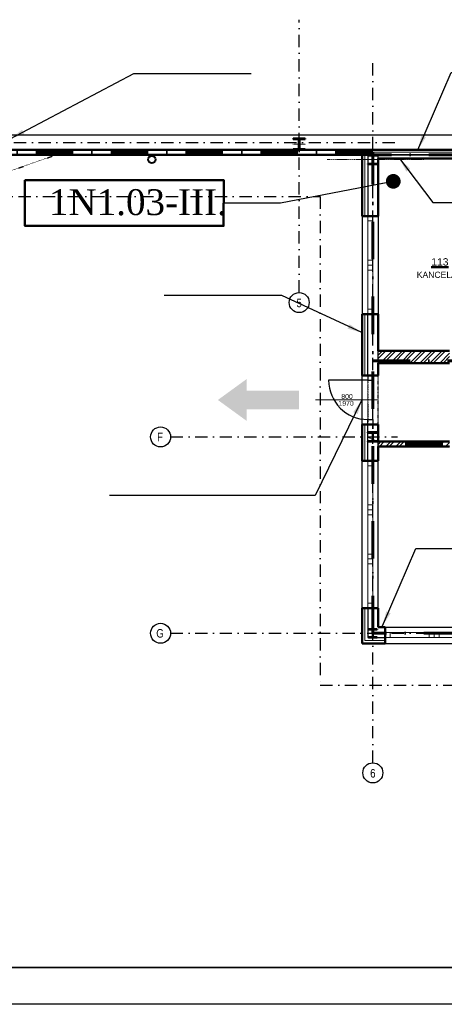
# Model space of a CAD drawing. Header units: millimetres. Extents: x 2886542 to 7567581, y -792623 to 134766.
# Tile 198 of 256: x 4623671 to 4632316, y -292085 to -272027. Entities that reach past the tile are written whole.
import ezdxf
from ezdxf.enums import TextEntityAlignment as Align

# ---------------------------------------------------------------- set-up
doc = ezdxf.new("R2010")
doc.units = ezdxf.units.MM
for name, pattern in [('ACAD_ISO04W100', [30, 24, -3, 0, -3]), ('DASHDOT', [1, 0.5, -0.25, 0, -0.25]), ('DASHDOTX2', [50.8, 25.4, -12.7, 0, -12.7]), ('DIVIDE', [1.25, 0.5, -0.25, 0, -0.25, 0, -0.25]), ('DOT', [0.25, 0, -0.25])]:
    doc.linetypes.add(name, pattern=pattern)
for name, color, linetype, lineweight in [('CKDVERE_', 7, 'Continuous', 25), ('CKDVERE_NADROVINOU', 1, 'DASHDOT', 18), ('CKDVERE_OSY', 1, 'Continuous', 18), ('CKDVERE_POPIS', 3, 'Continuous', 25), ('CKDVERE_ZARUBNE_RAM', 5, 'Continuous', 25), ('CKIZOLACE', 1, 'Continuous', 18), ('CKOKNA', 1, 'Continuous', 18), ('CKPOPISM', 250, 'Continuous', 50), ('CKPOPISM_POPIS', 3, 'Continuous', 25), ('CKPROSTUPY_NADROVINOU', 7, 'DASHDOT', 25), ('CKRASTR', 7, 'DASHDOT', 18), ('CKRASTR_POPIS', 3, 'Continuous', 25), ('CKSTENY_NADROVINOU', 7, 'DIVIDE', 25), ('CKSTENY_PODROVINOU', 7, 'Continuous', 25), ('CKSTENY_REZ', 6, 'Continuous', 50), ('CSPROFILY_OSY', 1, 'DASHDOT', 18), ('CSPROFILY_REZY', 4, 'Continuous', 50), ('pohledy', 7, 'Continuous', 25), ('Text obecně', 7, 'Continuous', 25), ('ZTI-DEŠŤOVÁ-KANALIZACE', 210, 'Continuous', 40)]:
    doc.layers.add(name, color=color, linetype=linetype, lineweight=lineweight)
doc.layers.add('CKDVERE_DORAZ', color=7, linetype='DOT', lineweight=25, plot=False)
doc.layers.add('požárničina', color=10, linetype='Continuous')
doc.layers.add('srafy', color=251, linetype='Continuous')
doc.styles.add('ARIAL', font='arial.ttf')
doc.styles.add('ROMANT', font='romant')
doc.styles.get("Standard").update_dxf_attribs({"font": 'arial.ttf'})
doc.linetypes.add('IZOLACE_POLYSTYREN_EXPANDOVANY', pattern='A,1,[224,CADKON.SHX,S=0.01,R=0,X=-0.5,Y=-1.74],-2', length=3)
doc.linetypes.add('IZOLACE_POLYSTYREN_PENOVY', pattern='A,0.001,[228,CADKON.SHX,S=0.1,R=0,X=0,Y=0],-2', length=2.001)
doc.dimstyles.new('úhlová', dxfattribs={"dimscale": 0.2, "dimtxt": 2.5, "dimasz": 1.5, "dimexe": 0, "dimexo": 3, "dimgap": 1, "dimtad": 1, "dimdec": 0, "dimzin": 0, "dimdsep": 46, "dimtxsty": 'ROMANT', "dimcen": 5, "dimclrd": 256, "dimclre": 256, "dimclrt": 7, "dimadec": 1, "dimazin": 0, "dimtfac": 1, "dimtdec": 0, "dimtix": 1, "dimtmove": 2, "dimatfit": 3, "dimfxl": 0, "dimtvp": 2, "dimtolj": 1, "dimtzin": 0, "dimarcsym": 0})
pattern_1 = [(45, (4543916.26, -343485.66), (-101.02788, 101.02788), []), (45, (4543983.61, -343485.66), (-101.02788, 101.02788), [])]

# ---------------------------------------------------------------- blocks, each defined once
blk = doc.blocks.new('CK_S_EXT_HEAHEA180')
for p, q in [((-90, 85.5), (90, 85.5)), ((-90, 85.5), (-90, 76)), ((-90, 76), (-18, 76)), ((-3, -61), (-3, 61)), ((3, -61), (3, 61)), ((90, 76), (18, 76)), ((90, 85.5), (90, 76)), ((-90, -85.5), (-90, -76)), ((-90, -76), (-18, -76)), ((-90, -85.5), (90, -85.5)), ((90, -76), (18, -76)), ((90, -85.5), (90, -76))]:
    blk.add_line(p, q)
for centre, start, end in [((-18, 61), 0, 90), ((18, 61), 90, 180), ((-18, -61), 270, 0), ((18, -61), 180, 270)]:
    blk.add_arc(centre, 15, start, end)
blk = doc.blocks.new('CK_S_EXT_HEAHEA200')
for p, q in [((-100, 95), (100, 95)), ((-100, 95), (-100, 85)), ((-100, 85), (-21.25, 85)), ((-3.25, -67), (-3.25, 67)), ((3.25, -67), (3.25, 67)), ((100, 85), (21.25, 85)), ((100, 95), (100, 85)), ((-100, -95), (-100, -85)), ((-100, -85), (-21.25, -85)), ((-100, -95), (100, -95)), ((100, -85), (21.25, -85)), ((100, -95), (100, -85))]:
    blk.add_line(p, q)
for centre, start, end in [((-21.25, 67), 0, 90), ((21.25, 67), 90, 180), ((-21.25, -67), 270, 0), ((21.25, -67), 180, 270)]:
    blk.add_arc(centre, 18, start, end)
blk = doc.blocks.new('CK_S_EXT_HEAHEA240')
for p, q in [((-120, 115), (120, 115)), ((-120, 115), (-120, 103)), ((-120, 103), (-24.75, 103)), ((-3.75, -82), (-3.75, 82)), ((3.75, -82), (3.75, 82)), ((120, 103), (24.75, 103)), ((120, 115), (120, 103)), ((-120, -115), (-120, -103)), ((-120, -103), (-24.75, -103)), ((-120, -115), (120, -115)), ((120, -103), (24.75, -103)), ((120, -115), (120, -103))]:
    blk.add_line(p, q)
for centre, start, end in [((-24.75, 82), 0, 90), ((24.75, 82), 90, 180), ((-24.75, -82), 270, 0), ((24.75, -82), 180, 270)]:
    blk.add_arc(centre, 21, start, end)
blk = doc.blocks.new('CKBL2032316081158')

msp = doc.modelspace()

# ---------------------------------------------------------------- hatches: boundary and pattern name
at = {"layer": 'požárničina', "linetype": 'ACAD_ISO04W100', "lineweight": 50, "ltscale": 50, "extrusion": (0, 0, -1)}
h = msp.add_hatch(color=256, dxfattribs=at)
h.paths.add_polyline_path([(-4628290.3, -279963.9), (-4629355.3, -279963.9), (-4629355.3, -279584.3), (-4628290.3, -279584.3)])
h.paths.add_polyline_path([(-4628290.3, -280199.5), (-4628290.3, -279963.9), (-4628290.3, -279584.3), (-4628290.3, -279348.8), (-4627705.8, -279774.1)])
at = {"layer": 'srafy'}
h = msp.add_hatch(dxfattribs=at)
h.set_pattern_fill('ANSI32', color=0, scale=15, style=0)
h.set_pattern_definition(pattern_1)
h.paths.add_polyline_path([(4634690.6, -275644.7), (4634690.6, -276321.3), (4634690.6, -278772.5), (4634890.6, -278772.5), (4634890.6, -278652.2), (4634890.6, -278292.8), (4634890.6, -278022.5), (4634890.6, -277922.5), (4634890.6, -277718.5), (4634890.6, -277227.7), (4634890.6, -277022.5), (4634890.6, -276922.5), (4634890.6, -276022.5), (4634890.6, -275647.7)])
h.paths.add_polyline_path([(4634570.6, -278827.5), (4634570.6, -279022.5), (4634890.6, -279022.5), (4634890.6, -278922.5), (4634890.6, -278772.5), (4634690.6, -278772.5), (4633320.6, -278772.5), (4633320.6, -278922.5), (4633320.6, -279022.5), (4633470.6, -279022.5), (4633470.6, -278827.5), (4633970.6, -278827.5), (4633970.6, -279022.5), (4634070.6, -279022.5), (4634070.6, -278827.5)])
h.paths.add_polyline_path([(4632420.6, -278922.5), (4632420.6, -278772.5), (4630970.6, -278772.5), (4630970.6, -279022.5), (4632420.6, -279022.5)])
h.paths.add_polyline_path([(4634785.8, -278523.9), (4634785.8, -278317.2), (4636772.5, -278317.2), (4636772.5, -278523.9)], flags=24)
h.paths.add_polyline_path([(4634690.6, -275645.5), (4634690.6, -274852.5), (4634890.6, -274852.5), (4634890.6, -275648.5)])
h = msp.add_hatch(dxfattribs=at)
h.set_pattern_fill('ANSI32', color=0, scale=15, style=0)
h.set_pattern_definition(pattern_1)
edge = h.paths.add_edge_path()
edge.add_line((4633320.6, -280622.5), (4633320.6, -280722.5))
edge.add_line((4633320.6, -280722.5), (4635360.6, -280722.5))
edge.add_line((4635360.6, -280722.5), (4635360.6, -280622.5))
edge.add_line((4635360.6, -280622.5), (4635260.6, -280622.5))
edge.add_line((4635260.6, -280622.5), (4635260.6, -280612.5))
edge.add_line((4635260.6, -280612.5), (4635339.4, -280612.5))
edge.add_arc((4635339.4, -280594.5), 18, 270, 360)
edge.add_line((4635357.4, -280594.5), (4635357.4, -280527.5))
edge.add_line((4635357.4, -280527.5), (4635240.6, -280527.5))
edge.add_line((4635240.6, -280527.5), (4635240.6, -280622.5))
edge.add_line((4635240.6, -280622.5), (4633320.6, -280622.5))
h.paths.add_polyline_path([(4632420.6, -280622.5), (4630970.6, -280622.5), (4630970.6, -280627.5), (4630970.6, -280722.5), (4632420.6, -280722.5)])
edge = h.paths.add_edge_path()
edge.add_line((4635480.6, -280622.5), (4635480.6, -280527.5))
edge.add_line((4635480.6, -280527.5), (4635363.9, -280527.5))
edge.add_line((4635363.9, -280527.5), (4635363.9, -280594.5))
edge.add_arc((4635381.9, -280594.5), 18, 180, 270)
edge.add_line((4635381.9, -280612.5), (4635460.6, -280612.5))
edge.add_line((4635460.6, -280612.5), (4635460.6, -280622.5))
edge.add_line((4635460.6, -280622.5), (4635360.6, -280622.5))
edge.add_line((4635360.6, -280622.5), (4635360.6, -280722.5))
edge.add_line((4635360.6, -280722.5), (4636120.6, -280722.5))
edge.add_line((4636120.6, -280722.5), (4636120.6, -280622.5))
edge.add_line((4636120.6, -280622.5), (4635480.6, -280622.5))
h.paths.add_polyline_path([(4637020.6, -280722.5), (4641330.6, -280722.5), (4641330.6, -280622.5), (4641260.6, -280622.5), (4641240.6, -280622.5), (4637020.6, -280622.5)])
h.paths.add_polyline_path([(4641330.6, -284403), (4641480.6, -284403), (4641480.6, -282922.5), (4641480.6, -282772.5), (4641480.6, -282112.5), (4641480.6, -282052.5), (4641480.6, -280622.5), (4641330.6, -280622.5), (4641330.6, -280722.5)])

# ---------------------------------------------------------------- linework, layer by layer
at = {"layer": 'CKDVERE_', "color": 0}
msp.add_line((4630760.6, -279372.5), (4629960.6, -279372.5), dxfattribs=at)
msp.add_arc((4630760.6, -279372.5), 800, 180, 270, dxfattribs=at)
at = {"layer": 'CKDVERE_DORAZ', "color": 0}
msp.add_line((4630760.6, -279322.5), (4630760.6, -280222.5), dxfattribs=at)
at = {"layer": 'CKDVERE_NADROVINOU', "color": 0}
for p, q in [((4630760.6, -279372.5), (4630760.6, -280172.5)), ((4630860.6, -279372.5), (4630860.6, -280172.5))]:
    msp.add_line(p, q, dxfattribs=at)
at = {"layer": 'CKDVERE_OSY', "color": 0}
msp.add_line((4629696.6, -279772.5), (4630960.6, -279772.5), dxfattribs=at)
at = {"layer": 'CKDVERE_ZARUBNE_RAM', "color": 0}
for p, q in [((4630760.6, -279272.5), (4630760.6, -279372.5)), ((4630860.6, -279272.5), (4630760.6, -279272.5)), ((4630760.6, -279372.5), (4630860.6, -279372.5)), ((4630860.6, -279372.5), (4630860.6, -279272.5)), ((4630760.6, -280272.5), (4630760.6, -280172.5)), ((4630760.6, -280172.5), (4630860.6, -280172.5)), ((4630860.6, -280172.5), (4630860.6, -280272.5)), ((4630860.6, -280272.5), (4630760.6, -280272.5))]:
    msp.add_line(p, q, dxfattribs=at)
at = {"layer": 'CKIZOLACE', "color": 0, "linetype": 'IZOLACE_POLYSTYREN_PENOVY', "ltscale": 5}
msp.add_lwpolyline([(4630640.6, -274727.5), (4642075.6, -274727.5)], dxfattribs=at)
at = {"layer": 'CKIZOLACE', "color": 0, "linetype": 'IZOLACE_POLYSTYREN_EXPANDOVANY', "ltscale": 3}
for points in [[(4630700.6, -274777.5), (4630700.6, -276027.5)], [(4630700.6, -279272.5), (4630700.6, -278027.5)], [(4630700.6, -281013), (4630700.6, -280272.5)], [(4630700.6, -284013), (4630700.6, -284673), (4631110.6, -284673)]]:
    msp.add_lwpolyline(points, dxfattribs=at)
at = {"layer": 'CKOKNA', "color": 0}
for p, q in [((4630760.6, -276127.5), (4630760.6, -276027.5)), ((4630760.6, -276027.5), (4630860.6, -276027.5)), ((4630760.6, -276127.5), (4630760.6, -276927.5)), ((4630760.6, -276127.5), (4630860.6, -276127.5)), ((4630860.6, -276127.5), (4630860.6, -276027.5)), ((4630860.6, -276127.5), (4630860.6, -276927.5)), ((4630760.6, -277027.5), (4630760.6, -276927.5)), ((4630760.6, -276927.5), (4630860.6, -276927.5)), ((4630860.6, -277027.5), (4630860.6, -276927.5)), ((4630760.6, -277027.5), (4630860.6, -277027.5)), ((4630760.6, -277127.5), (4630760.6, -277027.5)), ((4630760.6, -277127.5), (4630760.6, -277927.5)), ((4630760.6, -277127.5), (4630860.6, -277127.5)), ((4630860.6, -277127.5), (4630860.6, -277027.5)), ((4630860.6, -277127.5), (4630860.6, -277927.5)), ((4630760.6, -277927.5), (4630860.6, -277927.5)), ((4630760.6, -277927.5), (4630760.6, -278027.5)), ((4630860.6, -277927.5), (4630860.6, -278027.5)), ((4630760.6, -278027.5), (4630860.6, -278027.5)), ((4630760.6, -281113), (4630760.6, -281013)), ((4630760.6, -281013), (4630860.6, -281013)), ((4630760.6, -281913), (4630760.6, -281113)), ((4630760.6, -281113), (4630860.6, -281113)), ((4630860.6, -281113), (4630860.6, -281013)), ((4630860.6, -281913), (4630860.6, -281113)), ((4630760.6, -281913), (4630860.6, -281913)), ((4630760.6, -281913), (4630760.6, -282013)), ((4630860.6, -281913), (4630860.6, -282013)), ((4630760.6, -282013), (4630860.6, -282013)), ((4630760.6, -282013), (4630760.6, -282113)), ((4630760.6, -282913), (4630760.6, -282113)), ((4630760.6, -282113), (4630860.6, -282113)), ((4630860.6, -282013), (4630860.6, -282113)), ((4630860.6, -282913), (4630860.6, -282113)), ((4630760.6, -282913), (4630860.6, -282913)), ((4630760.6, -282913), (4630760.6, -283013)), ((4630860.6, -282913), (4630860.6, -283013)), ((4630760.6, -283013), (4630860.6, -283013)), ((4630760.6, -283013), (4630760.6, -283113)), ((4630760.6, -283913), (4630760.6, -283113)), ((4630760.6, -283113), (4630860.6, -283113)), ((4630860.6, -283013), (4630860.6, -283113)), ((4630860.6, -283913), (4630860.6, -283113)), ((4630760.6, -283913), (4630860.6, -283913)), ((4630760.6, -283913), (4630760.6, -284013)), ((4630760.6, -284013), (4630860.6, -284013)), ((4630860.6, -283913), (4630860.6, -284013)), ((4631210.6, -284513), (4631110.6, -284513)), ((4631110.6, -284613), (4631110.6, -284513)), ((4631210.6, -284613), (4631110.6, -284613)), ((4631210.6, -284513), (4632010.6, -284513)), ((4631210.6, -284613), (4631210.6, -284513)), ((4631210.6, -284613), (4632010.6, -284613)), ((4632110.6, -284513), (4632010.6, -284513)), ((4632010.6, -284613), (4632010.6, -284513)), ((4632110.6, -284613), (4632010.6, -284613)), ((4632110.6, -284613), (4632110.6, -284513)), ((4632210.6, -284513), (4632110.6, -284513)), ((4632210.6, -284613), (4632110.6, -284613)), ((4632210.6, -284513), (4633010.6, -284513)), ((4632210.6, -284613), (4632210.6, -284513)), ((4632210.6, -284613), (4633010.6, -284613))]:
    msp.add_line(p, q, dxfattribs=at)
at = {"layer": 'CKPROSTUPY_NADROVINOU', "color": 0, "ltscale": 500}
for p, q in [((4629360.6, -277585.7), (4629360.6, -272027.5)), ((4630860.6, -287166.4), (4630860.6, -272820.1)), ((4594047.9, -274527.5), (4631360.6, -274527.5)), ((4605140.6, -275627.5), (4629790.6, -275627.5)), ((4626742.9, -280527.5), (4631360.6, -280527.5)), ((4626742.9, -284527.5), (4648360.6, -284527.5))]:
    msp.add_line(p, q, dxfattribs=at)
msp.add_lwpolyline([(4629790.6, -275627.5), (4629790.6, -285583), (4648430.6, -285583), (4648430.6, -272533)], dxfattribs=at)
at = {"layer": 'CKRASTR', "color": 0}
msp.add_line((4629930.7, -274877.5), (4631926.8, -274877.5), dxfattribs=at)
at = {"layer": 'CKRASTR_POPIS', "color": 0}
for centre in [(4629360.6, -277789.7), (4626539, -280527.5), (4626539, -284527.5), (4630860.6, -287370.3)]:
    msp.add_circle(centre, 203.9, dxfattribs=at)
at = {"layer": 'CKSTENY_NADROVINOU', "color": 0}
msp.add_line((4630970.6, -280272.5), (4630970.6, -279272.5), dxfattribs=at)
at = {"layer": 'CKSTENY_PODROVINOU', "color": 0}
for p, q in [((4642075.6, -274377.5), (4605540.6, -274377.5)), ((4630640.6, -274777.5), (4630640.6, -274677.5)), ((4630640.6, -274677.5), (4630640.6, -274777.5)), ((4630640.6, -274677.5), (4642075.6, -274677.5)), ((4630970.6, -274777.5), (4630640.6, -274777.5)), ((4630760.6, -274777.5), (4630640.6, -274777.5)), ((4630640.6, -274777.5), (4642075.6, -274777.5)), ((4630760.6, -274777.5), (4630760.6, -276027.5)), ((4630970.6, -274852.5), (4630970.6, -274777.5)), ((4641480.6, -274777.5), (4630970.6, -274777.5)), ((4630640.6, -276027.5), (4630640.6, -278027.5)), ((4630760.6, -276027.5), (4630640.6, -276027.5)), ((4630970.6, -276027.5), (4630970.6, -278027.5)), ((4630760.6, -278027.5), (4630640.6, -278027.5)), ((4630760.6, -279272.5), (4630760.6, -278027.5)), ((4630970.6, -279022.5), (4630970.6, -278772.5)), ((4630640.6, -280272.5), (4630640.6, -279272.5)), ((4630760.6, -279272.5), (4630640.6, -279272.5)), ((4630760.6, -280272.5), (4630640.6, -280272.5)), ((4630760.6, -281013), (4630760.6, -280272.5)), ((4630970.6, -280722.5), (4630970.6, -280622.5)), ((4630640.6, -284013), (4630640.6, -281013)), ((4630760.6, -281013), (4630640.6, -281013)), ((4630970.6, -284013), (4630970.6, -281013)), ((4630760.6, -284013), (4630640.6, -284013)), ((4630760.6, -284013), (4630760.6, -284613)), ((4631110.6, -284403), (4635110.6, -284403)), ((4630760.6, -284613), (4631110.6, -284613)), ((4631110.6, -284613), (4631110.6, -284733)), ((4631110.6, -284733), (4635110.6, -284733))]:
    msp.add_line(p, q, dxfattribs=at)
at = {"layer": 'CKSTENY_REZ', "color": 0}
for p, q in [((4605140.6, -274777.5), (4630640.6, -274777.5)), ((4605240.6, -274677.5), (4642075.6, -274677.5)), ((4630640.6, -274777.5), (4630970.6, -274777.5)), ((4630640.6, -274777.5), (4630640.6, -276027.5)), ((4630970.6, -274852.5), (4634690.6, -274852.5)), ((4630970.6, -274852.5), (4630970.6, -276027.5)), ((4630640.6, -276027.5), (4630970.6, -276027.5)), ((4630640.6, -278027.5), (4630970.6, -278027.5)), ((4630640.6, -279272.5), (4630640.6, -278027.5)), ((4630970.6, -278027.5), (4630970.6, -278772.5)), ((4630970.6, -278772.5), (4632420.6, -278772.5)), ((4630970.6, -279022.5), (4632420.6, -279022.5)), ((4630970.6, -279272.5), (4630970.6, -279022.5)), ((4630640.6, -279272.5), (4630970.6, -279272.5)), ((4630640.6, -280272.5), (4630970.6, -280272.5)), ((4630640.6, -281013), (4630640.6, -280272.5)), ((4630970.6, -280622.5), (4630970.6, -280272.5)), ((4630970.6, -280622.5), (4632420.6, -280622.5)), ((4630970.6, -280722.5), (4632420.6, -280722.5)), ((4630970.6, -280722.5), (4630970.6, -281013)), ((4630640.6, -281013), (4630970.6, -281013)), ((4630640.6, -284013), (4630970.6, -284013)), ((4630640.6, -284013), (4630640.6, -284733)), ((4630970.6, -284013), (4630970.6, -284403)), ((4631110.6, -284403), (4630970.6, -284403)), ((4631110.6, -284733), (4631110.6, -284403)), ((4631110.6, -284733), (4630640.6, -284733))]:
    msp.add_line(p, q, dxfattribs=at)
at = {"layer": 'CSPROFILY_OSY', "color": 0}
for p, q in [((4629490.6, -274562.5), (4629230.6, -274562.5)), ((4629360.6, -274437.5), (4629360.6, -274687.5)), ((4630860.6, -274982.5), (4630860.6, -274772.5)), ((4630750.6, -274877.5), (4630970.6, -274877.5)), ((4630750.6, -280527.5), (4630970.6, -280627.5)), ((4630860.6, -280632.5), (4630860.6, -280422.5)), ((4630860.6, -284623), (4630860.6, -284432))]:
    msp.add_line(p, q, dxfattribs=at)
at = {"layer": 'pohledy', "color": 0, "linetype": 'DOT', "ltscale": 2}
msp.add_line((4618478.4, -276864.3), (4624420.6, -274777.5), dxfattribs=at)
at = {"layer": 'požárničina', "linetype": 'DASHDOTX2', "lineweight": 60, "ltscale": 30}
for p, q in [((4630857.6, -274727), (4605190.1, -274727)), ((4630857.6, -274782.5), (4630857.6, -274727)), ((4643430.6, -274777.5), (4630857.6, -274782.5)), ((4630857.6, -284527.5), (4630857.6, -274782.5)), ((4630857.6, -278979.1), (4634794.2, -278979.1)), ((4641427.2, -280669.6), (4630860.9, -280669.6)), ((4643332.2, -284527.5), (4630857.6, -284527.5))]:
    msp.add_line(p, q, dxfattribs=at)
at = {"layer": 'požárničina', "color": 1, "linetype": 'Continuous', "lineweight": 50}
msp.add_lwpolyline([(4623777.4, -275299.3), (4627827.7, -275299.3), (4627820.4, -276230.1), (4623777.4, -276230.1)], close=True, dxfattribs=at)
at = {"layer": 'Text obecně'}
for p, q in [((4614412.2, -291335), (4645911.4, -291335)), ((4645911.4, -291335), (4614412.2, -291335)), ((4645911.4, -291335), (4614412.2, -291335)), ((4614412.2, -291335), (4645911.4, -291335)), ((4645911.4, -291335), (4614412.2, -291335)), ((4645911.4, -291335), (4614412.2, -291335)), ((4614412.2, -291335), (4645911.4, -291335)), ((4645911.4, -291335), (4614412.2, -291335)), ((4645911.4, -291335), (4614412.2, -291335)), ((4645161.4, -291335), (4614412.2, -291335)), ((4614412.2, -291335), (4645911.4, -291335)), ((4645911.4, -291335), (4614412.2, -291335)), ((4645911.4, -291335), (4614412.2, -291335)), ((4645911.4, -292085), (4614412.2, -292085)), ((4645911.4, -292085), (4614412.2, -292085)), ((4645911.4, -292085), (4614412.2, -292085)), ((4645911.4, -292085), (4614412.2, -292085))]:
    msp.add_line(p, q, dxfattribs=at)
at = {"layer": 'ZTI-DEŠŤOVÁ-KANALIZACE', "color": 0}
msp.add_circle((4626360, -274877.5), 75, dxfattribs=at)

# ---------------------------------------------------------------- block references
at = {"layer": 'CKPOPISM', "color": 0}
ref = msp.add_blockref('CKBL2032316081158', (4632226.3, -277286.4), dxfattribs=at)
ref.add_attrib('CISLO', '%%U113', dxfattribs={"height": 150, "style": 'ARIAL'}).set_placement((4632226.3, -277036.4), align=Align.CENTER)
ref.add_attrib('JMENO', 'KANCELÁŘ', dxfattribs={"layer": 'CKPOPISM_POPIS', "height": 125}).set_placement((4632226.3, -277286.4), align=Align.CENTER)
at = {"layer": 'CSPROFILY_REZY', "color": 0, "rotation": 180}
msp.add_blockref('CK_S_EXT_HEAHEA240', (4629360.6, -274562.5), dxfattribs=at)
at = {"layer": 'CSPROFILY_REZY', "color": 0}
for name, p in [('CK_S_EXT_HEAHEA200', (4630860.6, -274877.5)), ('CK_S_EXT_HEAHEA200', (4630860.6, -280527.5)), ('CK_S_EXT_HEAHEA180', (4630860.6, -284527.5))]:
    msp.add_blockref(name, p, dxfattribs=at)

# ---------------------------------------------------------------- texts
at = {"layer": 'CKDVERE_POPIS', "color": 0}
msp.add_text(' 1970', height=100, dxfattribs=at).set_placement((4630296.6, -279792.5), align=Align.TOP_CENTER)
msp.add_text('  800', height=100, dxfattribs=at).set_placement((4630296.6, -279752.5), align=Align.CENTER)
at = {"layer": 'CKRASTR_POPIS', "color": 0, "style": 'ARIAL', "width": 0.8}
for s, p in [('5', (4629360.6, -277798.1)), ('F', (4626527.4, -280527.5)), ('G', (4626527.4, -284527.5)), ('6', (4630860.6, -287378.8))]:
    msp.add_text(s, height=175, dxfattribs=at).set_placement(p, align=Align.MIDDLE)
at = {"layer": 'požárničina', "linetype": 'DASHDOTX2', "lineweight": 50, "ltscale": 30, "insert": (4624265.4, -275480.9), "char_height": 526.848, "width": 4917.595, "attachment_point": 1}
msp.add_mtext('{\\fTimes New Roman|b0|i0|c238|p18;1N1.03-III.}', dxfattribs=at)

# ---------------------------------------------------------------- leaders
at = {"layer": 'požárničina'}
for points, override in [([(4623477.6, -274453.5), (4625993.5, -273123.6), (4628386.8, -273123.6)], {"dimasz": 1500, "dimgap": 1, "dimtad": 0}), ([(4631777.9, -274677.5), (4632456.3, -273102.2), (4634849.6, -273102.2)], {"dimasz": 1500, "dimgap": 1, "dimtad": 0}), ([(4631401.9, -274852.5), (4632080.4, -275754.2), (4634473.6, -275754.2)], {"dimasz": 1500, "dimgap": 1, "dimtad": 0}), ([(4631277.1, -275320.5), (4628983.1, -275764.7), (4627827.7, -275764.7)], {"dimasz": 1500, "dimgap": 1, "dimtad": 0, "dimldrblk": 'Dot'}), ([(4630637.6, -278402.6), (4629006.3, -277644.2), (4626613.1, -277644.2)], {"dimasz": 1500, "dimgap": 1, "dimtad": 0}), ([(4630637.6, -279772.5), (4629688.6, -281723.1), (4625495.9, -281723.1)], {"dimasz": 1500, "dimgap": 1, "dimtad": 0}), ([(4631060.4, -284373.2), (4631738.9, -282797.8), (4634132.1, -282797.8)], {"dimasz": 1500, "dimgap": 1, "dimtad": 0})]:
    msp.add_leader(points, dimstyle='úhlová', override=override, dxfattribs=at)

doc.saveas('drawing.dxf')
